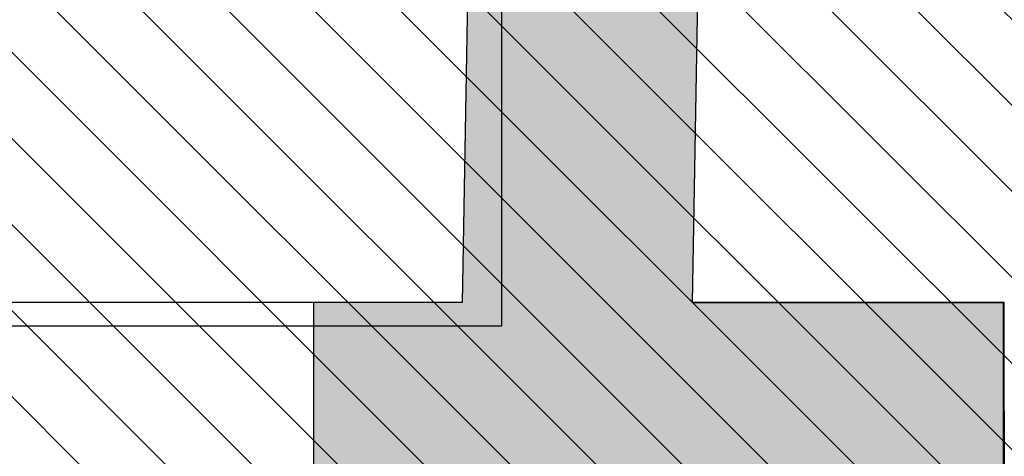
# Model space of a CAD drawing. Header units: millimetres. Extents: x -40276 to 214973, y -147941 to 35228.
# Tile 38 of 256: x -13906 to -12450, y 783 to 1429. Entities that reach past the tile are written whole.
import ezdxf

# ---------------------------------------------------------------- set-up
doc = ezdxf.new("R2010")
doc.units = ezdxf.units.MM
doc.header["$MEASUREMENT"] = 0
for name, color, linetype in [('1._POHLED ZÁPADNÍ_2_0_plochy', 7, 'Continuous'), ('1._POHLED ZÁPADNÍ_2_2D prvky - obecné', 7, 'Continuous'), ('1._POHLED ZÁPADNÍ_2_Konstrukce - nosné', 7, 'Continuous'), ('1._POHLED ZÁPADNÍ_2_Nové_Konstrukce - nosné', 7, 'Continuous'), ('1._POHLED ZÁPADNÍ_2_Nové_TZB - elektroinstalace', 7, 'Continuous'), ('1._POHLED ZÁPADNÍ_2_Nové_Výplně – Řezové', 7, 'Continuous'), ('1._POHLED ZÁPADNÍ_2_Výplně – Řezové', 7, 'Continuous')]:
    doc.layers.add(name, color=color, linetype=linetype)

msp = doc.modelspace()

# ---------------------------------------------------------------- hatches: boundary and pattern name
at = {"layer": '1._POHLED ZÁPADNÍ_2_0_plochy', "linetype": 'Continuous', "lineweight": 20, "true_color": 0xffaaaa}
h = msp.add_hatch(dxfattribs=at)
h.set_pattern_fill('Izolační_tvárnice_0002', color=21, style=0, pattern_type=2)
h.set_pattern_definition([(315, (-10360.18, 9405.31), (63.6396, 63.6396), [])])
h.paths.add_polyline_path([(-10906.3, 18690.2), (-10970.7, 9084.1), (-20311.4, 10009.9), (-20479.4, 269.7), (-242.3, 419.8), (-238.4, 17796)])
at = {"layer": '1._POHLED ZÁPADNÍ_2_Nové_Výplně – Řezové', "linetype": 'Continuous', "lineweight": 0, "true_color": 0xf2b2b2}
msp.add_hatch(color=9, dxfattribs=at).paths.add_polyline_path([(-12451.7, 1010.8), (-12451.5, 350.8), (-12450.7, 850.8), (-12450.8, 1010.8)])
at = {"layer": '1._POHLED ZÁPADNÍ_2_Výplně – Řezové', "linetype": 'Continuous', "lineweight": 13}
for points in [[(-12794.2, 7636.4), (-13134.2, 7636.3), (-13251.8, 1010.5), (-12911.7, 1010.6)], [(-12451.7, 1010.8), (-13471.4, 1010.5), (-13471.2, 350.5), (-12451.5, 350.8)]]:
    msp.add_hatch(color=254, dxfattribs=at).paths.add_polyline_path(points)

# ---------------------------------------------------------------- linework, layer by layer
at = {"layer": '1._POHLED ZÁPADNÍ_2_2D prvky - obecné', "color": 7, "linetype": 'Continuous', "lineweight": 25}
for p, q in [((-13240.1, 1671.1), (-13251.8, 1010.5)), ((-13251.8, 1010.5), (-13471.4, 1010.5)), ((-12450.6, 1010.8), (-12911.7, 1010.6))]:
    msp.add_line(p, q, dxfattribs=at)
at = {"layer": '1._POHLED ZÁPADNÍ_2_Konstrukce - nosné', "color": 7, "linetype": 'Continuous', "lineweight": 25}
for p, q in [((-12839.5, 5271.7), (-12911.7, 1010.5)), ((-13471.3, 765.5), (-13471.4, 1010.5)), ((-12911.7, 1010.5), (-12450.8, 1010.8)), ((-12451.7, 915.8), (-12451.7, 1010.8)), ((-12451.6, 800.8), (-12451.7, 915.8)), ((-12451.5, 350.8), (-12451.6, 800.8))]:
    msp.add_line(p, q, dxfattribs=at)
at = {"layer": '1._POHLED ZÁPADNÍ_2_Nové_Konstrukce - nosné', "color": 1, "linetype": 'Continuous', "lineweight": 25}
for p, q in [((-13471.4, 1010.5), (-14861.4, 1010.1)), ((-13471.3, 765.5), (-13471.4, 1010.5)), ((-12450.7, 850.8), (-12450.8, 1010.8)), ((-12450.7, 850.8), (-12450.6, 350.8))]:
    msp.add_line(p, q, dxfattribs=at)
at = {"layer": '1._POHLED ZÁPADNÍ_2_Nové_TZB - elektroinstalace', "color": 1, "linetype": 'Continuous', "lineweight": 25, "flags": 128}
msp.add_lwpolyline([(-13193.9, 1600.8), (-13193.9, 975.8), (-15568.9, 975.8), (-15568.9, 5100.8), (-16068.9, 5100.8), (-16068.9, 9600.8), (-15748.2, 14412.4)], dxfattribs=at)
msp.add_lwpolyline([(-13193.9, 1600.8), (-13193.9, 975.8), (-15568.9, 975.8), (-15568.9, 5100.8), (-16068.9, 5100.8), (-16068.9, 9600.8), (-15748.2, 14412.4)], dxfattribs=at)

doc.saveas('drawing.dxf')
